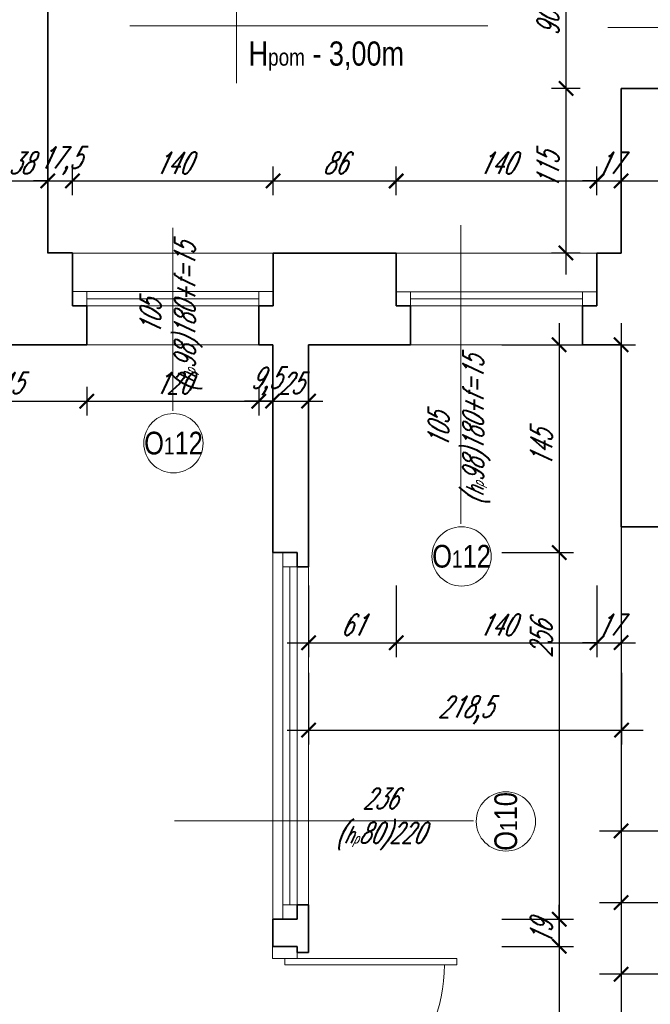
# Model space of a CAD drawing. Header units: millimetres. Extents: x 402 to 79005, y -7782 to 89952.
# Tile 209 of 256: x 23692 to 24132, y 38055 to 38742. Entities that reach past the tile are written whole.
import ezdxf

# ---------------------------------------------------------------- set-up
doc = ezdxf.new("R2010")
doc.units = ezdxf.units.MM
doc.header["$LTSCALE"] = 10
doc.layers.get('0').update_dxf_attribs({"lineweight": 0})
doc.layers.get('Defpoints').update_dxf_attribs({"color": 253})
for name, color, linetype, lineweight in [('01 parter - ściany', 253, 'Continuous', 35), ('03-01_okna', 253, 'Continuous', 15), ('03_drzwi', 253, 'Continuous', 15), ('04-1_widok', 253, 'Continuous', 5), ('05-01_wymiary', 253, 'Continuous', 5), ('05-03_opis', 253, 'Continuous', 5)]:
    doc.layers.add(name, color=color, linetype=linetype, lineweight=lineweight)
doc.styles.add('ariel', font='ARIAL.TTF', dxfattribs={"width": 0.8})
doc.styles.add('ariel_wym', font='simplex.shx', dxfattribs={"width": 0.65, "oblique": 25})
doc.dimstyles.new('ariel 50', dxfattribs={"dimtxt": 15, "dimasz": 10, "dimexe": 10, "dimexo": 0, "dimgap": 5, "dimtad": 1, "dimdec": 1, "dimrnd": 0.5, "dimtxsty": 'ariel_wym', "dimblk": 'ARCHTICK', "dimcen": 2.5, "dimdle": 15, "dimazin": 0, "dimtfac": 1, "dimtdec": 1, "dimtix": 1, "dimtmove": 0, "dimatfit": 3, "dimldrblk": 'DOT', "dimfxl": 0, "dimarcsym": 0})
doc.dimstyles.new('ariel 50 wnętrze', dxfattribs={"dimtxt": 15, "dimasz": 10, "dimexe": 10, "dimexo": 0, "dimgap": 5, "dimtad": 1, "dimdec": 1, "dimrnd": 0.5, "dimtxsty": 'ariel_wym', "dimblk": 'ARCHTICK', "dimcen": 2.5, "dimdle": 15, "dimazin": 0, "dimtfac": 1, "dimtdec": 1, "dimtix": 1, "dimtmove": 0, "dimatfit": 3, "dimldrblk": 'DOT', "dimfxl": 0, "dimarcsym": 0})

# ---------------------------------------------------------------- blocks, each defined once
blk = doc.blocks.new('*U5')
for p, q in [((0, -0.025), (0, 0.025)), ((0, -0.675), (0, -0.7))]:
    blk.add_line(p, q)
for points in [[(0, 0.7), (0, 0.675), (-0.7, 0.675), (-0.7, 0.7), (-0.05, 0.7), (0.05, 0.7), (0.05, 0.75), (-0.05, 0.75), (-0.05, 0.7)], [(0, -0.7), (0, -0.675), (-0.7, -0.675), (-0.7, -0.7), (-0.05, -0.7), (0.05, -0.7), (0.05, -0.75), (-0.05, -0.75), (-0.05, -0.7)]]:
    blk.add_lwpolyline(points)
for centre, start, end in [((0, 0.675), 180, 270), ((0, -0.675), 90, 180)]:
    blk.add_arc(centre, 0.65, start, end)
blk = doc.blocks.new('_ArchTick')
at = {"color": 0, "linetype": 'ByBlock', "const_width": 0.15}
blk.add_lwpolyline([(-0.5, -0.5), (0.5, 0.5)], dxfattribs=at)
blk = doc.blocks.new('*D191')
at = {"layer": '05-01_wymiary', "color": 0, "lineweight": -2}
for p, q in [((24068.53, 38530.05), (24068.53, 38355.01)), ((24028.53, 38515.05), (24078.53, 38515.05)), ((24028.53, 38370.01), (24078.53, 38370.01))]:
    blk.add_line(p, q, dxfattribs=at)
at = {"layer": 'Defpoints', "color": 0}
for p in [(23893.65, 38515.05), (23868.65, 38370.01), (24068.53, 38370.01)]:
    blk.add_point(p, dxfattribs=at)
at = {"layer": '05-01_wymiary', "color": 0, "lineweight": -2, "xscale": 10, "yscale": 10, "zscale": 10}
for p, rotation in [((24068.53, 38515.05), 90), ((24068.53, 38370.01), 270)]:
    blk.add_blockref('_ArchTick', p, dxfattribs=dict(at, rotation=rotation))
at = {"layer": '05-01_wymiary', "color": 0, "insert": (24056.03, 38442.53), "char_height": 15, "attachment_point": 5, "rotation": 90, "style": 'ariel_wym'}
blk.add_mtext('145', dxfattribs=at)
blk = doc.blocks.new('_Dot')
at = {"color": 0, "linetype": 'ByBlock', "lineweight": -2}
blk.add_line((-0.5, 0), (-1, 0), dxfattribs=at)
at = {"color": 0, "linetype": 'ByBlock', "const_width": 0.5}
blk.add_lwpolyline([(-0.25, 0, 1), (0.25, 0, 1)], format="xyb", close=True, dxfattribs=at)
blk = doc.blocks.new('*D192')
at = {"layer": '05-01_wymiary', "color": 0, "lineweight": -2}
for p, q in [((24068.53, 38385.01), (24068.53, 38099.11)), ((24028.53, 38370.01), (24078.53, 38370.01)), ((24028.53, 38114.11), (24078.53, 38114.11))]:
    blk.add_line(p, q, dxfattribs=at)
at = {"layer": 'Defpoints', "color": 0}
for p in [(23868.65, 38370.01), (23868.68, 38114.11), (24068.53, 38114.11)]:
    blk.add_point(p, dxfattribs=at)
at = {"layer": '05-01_wymiary', "color": 0, "lineweight": -2, "xscale": 10, "yscale": 10, "zscale": 10}
for p, rotation in [((24068.53, 38370.01), 90), ((24068.53, 38114.11), 270)]:
    blk.add_blockref('_ArchTick', p, dxfattribs=dict(at, rotation=rotation))
at = {"layer": '05-01_wymiary', "color": 0, "insert": (24056.03, 38309.23), "char_height": 15, "attachment_point": 5, "rotation": 90, "style": 'ariel_wym'}
blk.add_mtext('256', dxfattribs=at)
blk = doc.blocks.new('*D193')
at = {"layer": '05-01_wymiary', "color": 0, "lineweight": -2}
for p, q in [((24068.53, 38110.21), (24068.53, 37823.21)), ((24028.53, 38095.21), (24078.53, 38095.21)), ((24028.53, 37838.21), (24078.53, 37838.21))]:
    blk.add_line(p, q, dxfattribs=at)
at = {"layer": 'Defpoints', "color": 0}
for p in [(23868.51, 38095.21), (23868.65, 37838.21), (24068.53, 37838.21)]:
    blk.add_point(p, dxfattribs=at)
at = {"layer": '05-01_wymiary', "color": 0, "lineweight": -2, "xscale": 10, "yscale": 10, "zscale": 10}
for p, rotation in [((24068.53, 38095.21), 90), ((24068.53, 37838.21), 270)]:
    blk.add_blockref('_ArchTick', p, dxfattribs=dict(at, rotation=rotation))
at = {"layer": '05-01_wymiary', "color": 0, "insert": (24056.03, 37966.71), "char_height": 15, "attachment_point": 5, "rotation": 90, "style": 'ariel_wym'}
blk.add_mtext('257', dxfattribs=at)
blk = doc.blocks.new('*D198')
at = {"layer": '05-01_wymiary', "color": 0, "lineweight": -2}
for p, q in [((24068.53, 38114.11), (24068.53, 38124.11)), ((24028.53, 38114.11), (24078.53, 38114.11)), ((24068.53, 38095.21), (24068.53, 38114.11)), ((24028.53, 38095.21), (24078.53, 38095.21)), ((24068.53, 38095.21), (24068.53, 38085.21))]:
    blk.add_line(p, q, dxfattribs=at)
at = {"layer": 'Defpoints', "color": 0}
for p in [(23868.68, 38114.11), (24068.53, 38114.11), (23868.51, 38095.21)]:
    blk.add_point(p, dxfattribs=at)
at = {"layer": '05-01_wymiary', "color": 0, "lineweight": -2, "xscale": 10, "yscale": 10, "zscale": 10}
for p, rotation in [((24068.53, 38114.11), 270), ((24068.53, 38095.21), 90)]:
    blk.add_blockref('_ArchTick', p, dxfattribs=dict(at, rotation=rotation))
at = {"layer": '05-01_wymiary', "color": 0, "insert": (24056.03, 38104.66), "char_height": 15, "attachment_point": 5, "rotation": 90, "style": 'ariel_wym'}
blk.add_mtext('19', dxfattribs=at)
blk = doc.blocks.new('*D199')
at = {"layer": '05-01_wymiary', "color": 0, "lineweight": -2}
for p, q in [((24111.69, 38530.05), (24111.69, 37731.34)), ((24071.69, 38515.05), (24121.69, 38515.05)), ((24071.69, 37746.34), (24121.69, 37746.34))]:
    blk.add_line(p, q, dxfattribs=at)
at = {"layer": 'Defpoints', "color": 0}
for p in [(23873.33, 38515.05), (23873.33, 37746.34), (24111.69, 37746.34)]:
    blk.add_point(p, dxfattribs=at)
at = {"layer": '05-01_wymiary', "color": 0, "lineweight": -2, "xscale": 10, "yscale": 10, "zscale": 10}
for p, rotation in [((24111.69, 38515.05), 90), ((24111.69, 37746.34), 270)]:
    blk.add_blockref('_ArchTick', p, dxfattribs=dict(at, rotation=rotation))
at = {"layer": '05-01_wymiary', "color": 0, "insert": (24097.76, 37969.82), "char_height": 15, "attachment_point": 5, "rotation": 90, "style": 'ariel_wym'}
blk.add_mtext('768,5', dxfattribs=at)
blk = doc.blocks.new('*D202')
at = {"layer": '05-01_wymiary', "color": 0, "lineweight": -2}
for p, q in [((24111.69, 38215.76), (24111.69, 38165.76)), ((24237.83, 38215.76), (24237.83, 38165.76)), ((24096.69, 38175.76), (24252.83, 38175.76))]:
    blk.add_line(p, q, dxfattribs=at)
at = {"layer": 'Defpoints', "color": 0}
for p in [(24237.83, 38438.91), (24111.69, 38387.89), (24237.83, 38175.76)]:
    blk.add_point(p, dxfattribs=at)
at = {"layer": '05-01_wymiary', "color": 0, "lineweight": -2, "xscale": 10, "yscale": 10, "zscale": 10, "rotation": 180}
blk.add_blockref('_ArchTick', (24111.69, 38175.76), dxfattribs=at)
at = {"layer": '05-01_wymiary', "color": 0, "lineweight": -2, "xscale": 10, "yscale": 10, "zscale": 10}
blk.add_blockref('_ArchTick', (24237.83, 38175.76), dxfattribs=at)
at = {"layer": '05-01_wymiary', "color": 0, "insert": (24174.76, 38188.26), "char_height": 15, "attachment_point": 5, "style": 'ariel_wym'}
blk.add_mtext('126', dxfattribs=at)
blk = doc.blocks.new('*D661')
at = {"layer": '05-01_wymiary', "color": 0, "lineweight": -2}
for p, q in [((24111.69, 38165.76), (24111.69, 38115.76)), ((24175.83, 38165.76), (24175.83, 38115.76)), ((24096.69, 38125.76), (24190.83, 38125.76))]:
    blk.add_line(p, q, dxfattribs=at)
at = {"layer": 'Defpoints', "color": 0}
for p in [(24175.83, 38438.91), (24111.69, 38387.89), (24175.83, 38125.76)]:
    blk.add_point(p, dxfattribs=at)
at = {"layer": '05-01_wymiary', "color": 0, "lineweight": -2, "xscale": 10, "yscale": 10, "zscale": 10, "rotation": 180}
blk.add_blockref('_ArchTick', (24111.69, 38125.76), dxfattribs=at)
at = {"layer": '05-01_wymiary', "color": 0, "lineweight": -2, "xscale": 10, "yscale": 10, "zscale": 10}
blk.add_blockref('_ArchTick', (24175.83, 38125.76), dxfattribs=at)
at = {"layer": '05-01_wymiary', "color": 0, "insert": (24143.76, 38138.26), "char_height": 15, "attachment_point": 5, "style": 'ariel_wym'}
blk.add_mtext('64', dxfattribs=at)
blk = doc.blocks.new('*D667')
at = {"layer": '05-01_wymiary', "color": 0, "lineweight": -2}
for p, q in [((24111.69, 38115.76), (24111.69, 38065.76)), ((25741.83, 38115.76), (25741.83, 38065.76)), ((25756.83, 38075.76), (24096.69, 38075.76))]:
    blk.add_line(p, q, dxfattribs=at)
at = {"layer": 'Defpoints', "color": 0}
for p in [(24111.69, 38388.04), (25741.83, 38388.04), (24111.69, 38075.76)]:
    blk.add_point(p, dxfattribs=at)
at = {"layer": '05-01_wymiary', "color": 0, "lineweight": -2, "xscale": 10, "yscale": 10, "zscale": 10, "rotation": 180}
blk.add_blockref('_ArchTick', (24111.69, 38075.76), dxfattribs=at)
at = {"layer": '05-01_wymiary', "color": 0, "lineweight": -2, "xscale": 10, "yscale": 10, "zscale": 10}
blk.add_blockref('_ArchTick', (25741.83, 38075.76), dxfattribs=at)
at = {"layer": '05-01_wymiary', "color": 0, "insert": (24926.76, 38088.26), "char_height": 15, "attachment_point": 5, "style": 'ariel_wym'}
blk.add_mtext('1630', dxfattribs=at)
blk = doc.blocks.new('*D682')
at = {"layer": '05-01_wymiary', "color": 0, "lineweight": -2}
for p, q in [((23893.65, 38347.12), (23893.65, 38297.12)), ((23954.83, 38347.12), (23954.83, 38297.12)), ((23878.65, 38307.12), (23969.83, 38307.12))]:
    blk.add_line(p, q, dxfattribs=at)
at = {"layer": 'Defpoints', "color": 0}
for p in [(23954.83, 38579.06), (23893.65, 38515.05), (23954.83, 38307.12)]:
    blk.add_point(p, dxfattribs=at)
at = {"layer": '05-01_wymiary', "color": 0, "lineweight": -2, "xscale": 10, "yscale": 10, "zscale": 10, "rotation": 180}
blk.add_blockref('_ArchTick', (23893.65, 38307.12), dxfattribs=at)
at = {"layer": '05-01_wymiary', "color": 0, "lineweight": -2, "xscale": 10, "yscale": 10, "zscale": 10}
blk.add_blockref('_ArchTick', (23954.83, 38307.12), dxfattribs=at)
at = {"layer": '05-01_wymiary', "color": 0, "insert": (23924.24, 38319.62), "char_height": 15, "attachment_point": 5, "style": 'ariel_wym'}
blk.add_mtext('61', dxfattribs=at)
blk = doc.blocks.new('*D683')
at = {"layer": '05-01_wymiary', "color": 0, "lineweight": -2}
for p, q in [((23954.83, 38347.12), (23954.83, 38297.12)), ((24094.83, 38347.12), (24094.83, 38297.12)), ((23939.83, 38307.12), (24109.83, 38307.12))]:
    blk.add_line(p, q, dxfattribs=at)
at = {"layer": 'Defpoints', "color": 0}
for p in [(23954.83, 38579.06), (24094.83, 38579.05), (24094.83, 38307.12)]:
    blk.add_point(p, dxfattribs=at)
at = {"layer": '05-01_wymiary', "color": 0, "lineweight": -2, "xscale": 10, "yscale": 10, "zscale": 10, "rotation": 180}
blk.add_blockref('_ArchTick', (23954.83, 38307.12), dxfattribs=at)
at = {"layer": '05-01_wymiary', "color": 0, "lineweight": -2, "xscale": 10, "yscale": 10, "zscale": 10}
blk.add_blockref('_ArchTick', (24094.83, 38307.12), dxfattribs=at)
at = {"layer": '05-01_wymiary', "color": 0, "insert": (24024.83, 38319.62), "char_height": 15, "attachment_point": 5, "style": 'ariel_wym'}
blk.add_mtext('140', dxfattribs=at)
blk = doc.blocks.new('*D684')
at = {"layer": '05-01_wymiary', "color": 0, "lineweight": -2}
for p, q in [((24094.83, 38347.12), (24094.83, 38297.12)), ((24111.69, 38347.12), (24111.69, 38297.12)), ((24094.83, 38307.12), (24084.83, 38307.12)), ((24094.83, 38307.12), (24111.69, 38307.12)), ((24111.69, 38307.12), (24121.69, 38307.12))]:
    blk.add_line(p, q, dxfattribs=at)
at = {"layer": 'Defpoints', "color": 0}
for p in [(24094.83, 38579.05), (24111.69, 38388.04), (24111.69, 38307.12)]:
    blk.add_point(p, dxfattribs=at)
at = {"layer": '05-01_wymiary', "color": 0, "lineweight": -2, "xscale": 10, "yscale": 10, "zscale": 10}
blk.add_blockref('_ArchTick', (24094.83, 38307.12), dxfattribs=at)
at = {"layer": '05-01_wymiary', "color": 0, "lineweight": -2, "xscale": 10, "yscale": 10, "zscale": 10, "rotation": 180}
blk.add_blockref('_ArchTick', (24111.69, 38307.12), dxfattribs=at)
at = {"layer": '05-01_wymiary', "color": 0, "insert": (24103.26, 38319.62), "char_height": 15, "attachment_point": 5, "style": 'ariel_wym'}
blk.add_mtext('17', dxfattribs=at)
blk = doc.blocks.new('*D685')
at = {"layer": '05-01_wymiary', "color": 0, "lineweight": -2}
for p, q in [((23893.65, 38286.15), (23893.65, 38236.15)), ((24112.01, 38286.15), (24112.01, 38236.15)), ((23878.65, 38246.15), (24127.01, 38246.15))]:
    blk.add_line(p, q, dxfattribs=at)
at = {"layer": 'Defpoints', "color": 0}
for p in [(23893.65, 38515.05), (24112.01, 38510.05), (24112.01, 38246.15)]:
    blk.add_point(p, dxfattribs=at)
at = {"layer": '05-01_wymiary', "color": 0, "lineweight": -2, "xscale": 10, "yscale": 10, "zscale": 10, "rotation": 180}
blk.add_blockref('_ArchTick', (23893.65, 38246.15), dxfattribs=at)
at = {"layer": '05-01_wymiary', "color": 0, "lineweight": -2, "xscale": 10, "yscale": 10, "zscale": 10}
blk.add_blockref('_ArchTick', (24112.01, 38246.15), dxfattribs=at)
at = {"layer": '05-01_wymiary', "color": 0, "insert": (24002.83, 38260.08), "char_height": 15, "attachment_point": 5, "style": 'ariel_wym'}
blk.add_mtext('218,5', dxfattribs=at)
blk = doc.blocks.new('*D724')
at = {"layer": '05-01_wymiary', "color": 0, "lineweight": -2}
for p, q in [((24073.24, 38798.91), (24073.24, 38678.91)), ((24083.24, 38783.91), (24063.24, 38783.91)), ((24083.24, 38693.91), (24063.24, 38693.91))]:
    blk.add_line(p, q, dxfattribs=at)
at = {"layer": 'Defpoints', "color": 0}
for p in [(24111.69, 38783.91), (24073.24, 38693.91), (24111.69, 38693.91)]:
    blk.add_point(p, dxfattribs=at)
at = {"layer": '05-01_wymiary', "color": 0, "lineweight": -2, "xscale": 10, "yscale": 10, "zscale": 10}
for p, rotation in [((24073.24, 38783.91), 90), ((24073.24, 38693.91), 270)]:
    blk.add_blockref('_ArchTick', p, dxfattribs=dict(at, rotation=rotation))
at = {"layer": '05-01_wymiary', "color": 0, "insert": (24060.74, 38738.91), "char_height": 15, "attachment_point": 5, "rotation": 90, "style": 'ariel_wym'}
blk.add_mtext('90', dxfattribs=at)
blk = doc.blocks.new('*D725')
at = {"layer": '05-01_wymiary', "color": 0, "lineweight": -2}
for p, q in [((24073.24, 38708.91), (24073.24, 38564.05)), ((24083.24, 38693.91), (24063.24, 38693.91)), ((24083.24, 38579.05), (24063.24, 38579.05))]:
    blk.add_line(p, q, dxfattribs=at)
at = {"layer": 'Defpoints', "color": 0}
for p in [(24111.69, 38693.91), (24073.24, 38579.05), (24111.69, 38579.05)]:
    blk.add_point(p, dxfattribs=at)
at = {"layer": '05-01_wymiary', "color": 0, "lineweight": -2, "xscale": 10, "yscale": 10, "zscale": 10}
for p, rotation in [((24073.24, 38693.91), 90), ((24073.24, 38579.05), 270)]:
    blk.add_blockref('_ArchTick', p, dxfattribs=dict(at, rotation=rotation))
at = {"layer": '05-01_wymiary', "color": 0, "insert": (24060.74, 38636.48), "char_height": 15, "attachment_point": 5, "rotation": 90, "style": 'ariel_wym'}
blk.add_mtext('115', dxfattribs=at)
blk = doc.blocks.new('*D787')
at = {"layer": '05-01_wymiary', "color": 0, "lineweight": -2}
for p, q in [((23673.69, 38619.36), (23673.69, 38639.36)), ((23711.69, 38619.36), (23711.69, 38639.36)), ((23658.69, 38629.36), (23726.69, 38629.36))]:
    blk.add_line(p, q, dxfattribs=at)
at = {"layer": 'Defpoints', "color": 0}
for p in [(23711.69, 38629.36), (23673.69, 38579.05), (23711.69, 38579.05)]:
    blk.add_point(p, dxfattribs=at)
at = {"layer": '05-01_wymiary', "color": 0, "lineweight": -2, "xscale": 10, "yscale": 10, "zscale": 10, "rotation": 180}
blk.add_blockref('_ArchTick', (23673.69, 38629.36), dxfattribs=at)
at = {"layer": '05-01_wymiary', "color": 0, "lineweight": -2, "xscale": 10, "yscale": 10, "zscale": 10}
blk.add_blockref('_ArchTick', (23711.69, 38629.36), dxfattribs=at)
at = {"layer": '05-01_wymiary', "color": 0, "insert": (23692.69, 38641.86), "char_height": 15, "attachment_point": 5, "style": 'ariel_wym'}
blk.add_mtext('38', dxfattribs=at)
blk = doc.blocks.new('*D788')
at = {"layer": '05-01_wymiary', "color": 0, "lineweight": -2}
for p, q in [((23711.69, 38619.36), (23711.69, 38639.36)), ((23728.94, 38619.36), (23728.94, 38639.36)), ((23711.69, 38629.36), (23701.69, 38629.36)), ((23711.69, 38629.36), (23728.94, 38629.36)), ((23728.94, 38629.36), (23738.94, 38629.36))]:
    blk.add_line(p, q, dxfattribs=at)
at = {"layer": 'Defpoints', "color": 0}
for p in [(23728.94, 38629.36), (23711.69, 38579.05), (23728.94, 38579.05)]:
    blk.add_point(p, dxfattribs=at)
at = {"layer": '05-01_wymiary', "color": 0, "lineweight": -2, "xscale": 10, "yscale": 10, "zscale": 10}
blk.add_blockref('_ArchTick', (23711.69, 38629.36), dxfattribs=at)
at = {"layer": '05-01_wymiary', "color": 0, "lineweight": -2, "xscale": 10, "yscale": 10, "zscale": 10, "rotation": 180}
blk.add_blockref('_ArchTick', (23728.94, 38629.36), dxfattribs=at)
at = {"layer": '05-01_wymiary', "color": 0, "insert": (23720.31, 38643.29), "char_height": 15, "attachment_point": 5, "style": 'ariel_wym'}
blk.add_mtext('17,5', dxfattribs=at)
blk = doc.blocks.new('*D789')
at = {"layer": '05-01_wymiary', "color": 0, "lineweight": -2}
for p, q in [((23728.94, 38619.36), (23728.94, 38639.36)), ((23868.94, 38619.36), (23868.94, 38639.36)), ((23713.94, 38629.36), (23883.94, 38629.36))]:
    blk.add_line(p, q, dxfattribs=at)
at = {"layer": 'Defpoints', "color": 0}
for p in [(23868.94, 38629.36), (23728.94, 38579.05), (23868.94, 38579.05)]:
    blk.add_point(p, dxfattribs=at)
at = {"layer": '05-01_wymiary', "color": 0, "lineweight": -2, "xscale": 10, "yscale": 10, "zscale": 10, "rotation": 180}
blk.add_blockref('_ArchTick', (23728.94, 38629.36), dxfattribs=at)
at = {"layer": '05-01_wymiary', "color": 0, "lineweight": -2, "xscale": 10, "yscale": 10, "zscale": 10}
blk.add_blockref('_ArchTick', (23868.94, 38629.36), dxfattribs=at)
at = {"layer": '05-01_wymiary', "color": 0, "insert": (23798.94, 38641.86), "char_height": 15, "attachment_point": 5, "style": 'ariel_wym'}
blk.add_mtext('140', dxfattribs=at)
blk = doc.blocks.new('*D790')
at = {"layer": '05-01_wymiary', "color": 0, "lineweight": -2}
for p, q in [((23868.94, 38619.36), (23868.94, 38639.36)), ((23954.83, 38619.36), (23954.83, 38639.36)), ((23853.94, 38629.36), (23969.83, 38629.36))]:
    blk.add_line(p, q, dxfattribs=at)
at = {"layer": 'Defpoints', "color": 0}
for p in [(23954.83, 38629.36), (23868.94, 38579.05), (23954.83, 38579.05)]:
    blk.add_point(p, dxfattribs=at)
at = {"layer": '05-01_wymiary', "color": 0, "lineweight": -2, "xscale": 10, "yscale": 10, "zscale": 10, "rotation": 180}
blk.add_blockref('_ArchTick', (23868.94, 38629.36), dxfattribs=at)
at = {"layer": '05-01_wymiary', "color": 0, "lineweight": -2, "xscale": 10, "yscale": 10, "zscale": 10}
blk.add_blockref('_ArchTick', (23954.83, 38629.36), dxfattribs=at)
at = {"layer": '05-01_wymiary', "color": 0, "insert": (23911.89, 38641.86), "char_height": 15, "attachment_point": 5, "style": 'ariel_wym'}
blk.add_mtext('86', dxfattribs=at)
blk = doc.blocks.new('*D791')
at = {"layer": '05-01_wymiary', "color": 0, "lineweight": -2}
for p, q in [((23954.83, 38619.36), (23954.83, 38639.36)), ((24094.83, 38619.36), (24094.83, 38639.36)), ((23939.83, 38629.36), (24109.83, 38629.36))]:
    blk.add_line(p, q, dxfattribs=at)
at = {"layer": 'Defpoints', "color": 0}
for p in [(24094.83, 38629.36), (23954.83, 38579.05), (24094.83, 38579.05)]:
    blk.add_point(p, dxfattribs=at)
at = {"layer": '05-01_wymiary', "color": 0, "lineweight": -2, "xscale": 10, "yscale": 10, "zscale": 10, "rotation": 180}
blk.add_blockref('_ArchTick', (23954.83, 38629.36), dxfattribs=at)
at = {"layer": '05-01_wymiary', "color": 0, "lineweight": -2, "xscale": 10, "yscale": 10, "zscale": 10}
blk.add_blockref('_ArchTick', (24094.83, 38629.36), dxfattribs=at)
at = {"layer": '05-01_wymiary', "color": 0, "insert": (24024.83, 38641.86), "char_height": 15, "attachment_point": 5, "style": 'ariel_wym'}
blk.add_mtext('140', dxfattribs=at)
blk = doc.blocks.new('*D792')
at = {"layer": '05-01_wymiary', "color": 0, "lineweight": -2}
for p, q in [((24094.83, 38619.36), (24094.83, 38639.36)), ((24111.69, 38619.36), (24111.69, 38639.36)), ((24094.83, 38629.36), (24084.83, 38629.36)), ((24094.83, 38629.36), (24111.69, 38629.36)), ((24111.69, 38629.36), (24121.69, 38629.36))]:
    blk.add_line(p, q, dxfattribs=at)
at = {"layer": 'Defpoints', "color": 0}
for p in [(24111.69, 38629.36), (24094.83, 38579.05), (24111.69, 38579.05)]:
    blk.add_point(p, dxfattribs=at)
at = {"layer": '05-01_wymiary', "color": 0, "lineweight": -2, "xscale": 10, "yscale": 10, "zscale": 10}
blk.add_blockref('_ArchTick', (24094.83, 38629.36), dxfattribs=at)
at = {"layer": '05-01_wymiary', "color": 0, "lineweight": -2, "xscale": 10, "yscale": 10, "zscale": 10, "rotation": 180}
blk.add_blockref('_ArchTick', (24111.69, 38629.36), dxfattribs=at)
at = {"layer": '05-01_wymiary', "color": 0, "insert": (24103.26, 38641.86), "char_height": 15, "attachment_point": 5, "style": 'ariel_wym'}
blk.add_mtext('17', dxfattribs=at)
blk = doc.blocks.new('*D793')
at = {"layer": '05-01_wymiary', "color": 0, "lineweight": -2}
for p, q in [((24111.69, 38619.36), (24111.69, 38639.36)), ((24175.83, 38619.36), (24175.83, 38639.36)), ((24096.69, 38629.36), (24190.83, 38629.36))]:
    blk.add_line(p, q, dxfattribs=at)
at = {"layer": 'Defpoints', "color": 0}
for p in [(24175.83, 38629.36), (24111.69, 38579.05), (24175.83, 38438.91)]:
    blk.add_point(p, dxfattribs=at)
at = {"layer": '05-01_wymiary', "color": 0, "lineweight": -2, "xscale": 10, "yscale": 10, "zscale": 10, "rotation": 180}
blk.add_blockref('_ArchTick', (24111.69, 38629.36), dxfattribs=at)
at = {"layer": '05-01_wymiary', "color": 0, "lineweight": -2, "xscale": 10, "yscale": 10, "zscale": 10}
blk.add_blockref('_ArchTick', (24175.83, 38629.36), dxfattribs=at)
at = {"layer": '05-01_wymiary', "color": 0, "insert": (24143.76, 38641.86), "char_height": 15, "attachment_point": 5, "style": 'ariel_wym'}
blk.add_mtext('64', dxfattribs=at)
blk = doc.blocks.new('*D798')
at = {"layer": '05-01_wymiary', "color": 0, "lineweight": -2}
for p, q in [((23623.87, 38485.71), (23623.87, 38465.71)), ((23738.94, 38485.71), (23738.94, 38465.71)), ((23608.87, 38475.71), (23753.94, 38475.71))]:
    blk.add_line(p, q, dxfattribs=at)
at = {"layer": 'Defpoints', "color": 0}
for p in [(23623.87, 38515.05), (23738.94, 38515.05), (23738.94, 38475.71)]:
    blk.add_point(p, dxfattribs=at)
at = {"layer": '05-01_wymiary', "color": 0, "lineweight": -2, "xscale": 10, "yscale": 10, "zscale": 10, "rotation": 180}
blk.add_blockref('_ArchTick', (23623.87, 38475.71), dxfattribs=at)
at = {"layer": '05-01_wymiary', "color": 0, "lineweight": -2, "xscale": 10, "yscale": 10, "zscale": 10}
blk.add_blockref('_ArchTick', (23738.94, 38475.71), dxfattribs=at)
at = {"layer": '05-01_wymiary', "color": 0, "insert": (23681.41, 38488.21), "char_height": 15, "attachment_point": 5, "style": 'ariel_wym'}
blk.add_mtext('115', dxfattribs=at)
blk = doc.blocks.new('*D799')
at = {"layer": '05-01_wymiary', "color": 0, "lineweight": -2}
for p, q in [((23738.94, 38485.71), (23738.94, 38465.71)), ((23858.94, 38485.71), (23858.94, 38465.71)), ((23723.94, 38475.71), (23873.94, 38475.71))]:
    blk.add_line(p, q, dxfattribs=at)
at = {"layer": 'Defpoints', "color": 0}
for p in [(23738.94, 38515.05), (23858.94, 38515.05), (23858.94, 38475.71)]:
    blk.add_point(p, dxfattribs=at)
at = {"layer": '05-01_wymiary', "color": 0, "lineweight": -2, "xscale": 10, "yscale": 10, "zscale": 10, "rotation": 180}
blk.add_blockref('_ArchTick', (23738.94, 38475.71), dxfattribs=at)
at = {"layer": '05-01_wymiary', "color": 0, "lineweight": -2, "xscale": 10, "yscale": 10, "zscale": 10}
blk.add_blockref('_ArchTick', (23858.94, 38475.71), dxfattribs=at)
at = {"layer": '05-01_wymiary', "color": 0, "insert": (23798.94, 38488.21), "char_height": 15, "attachment_point": 5, "style": 'ariel_wym'}
blk.add_mtext('120', dxfattribs=at)
blk = doc.blocks.new('*D800')
at = {"layer": '05-01_wymiary', "color": 0, "lineweight": -2}
for p, q in [((23858.94, 38485.71), (23858.94, 38465.71)), ((23868.65, 38485.71), (23868.65, 38465.71)), ((23858.94, 38475.71), (23848.94, 38475.71)), ((23858.94, 38475.71), (23868.65, 38475.71)), ((23868.65, 38475.71), (23878.65, 38475.71))]:
    blk.add_line(p, q, dxfattribs=at)
at = {"layer": 'Defpoints', "color": 0}
for p in [(23858.94, 38515.05), (23868.65, 38515.05), (23868.65, 38475.71)]:
    blk.add_point(p, dxfattribs=at)
at = {"layer": '05-01_wymiary', "color": 0, "lineweight": -2, "xscale": 10, "yscale": 10, "zscale": 10}
blk.add_blockref('_ArchTick', (23858.94, 38475.71), dxfattribs=at)
at = {"layer": '05-01_wymiary', "color": 0, "lineweight": -2, "xscale": 10, "yscale": 10, "zscale": 10, "rotation": 180}
blk.add_blockref('_ArchTick', (23868.65, 38475.71), dxfattribs=at)
at = {"layer": '05-01_wymiary', "color": 0, "insert": (23863.8, 38489.64), "char_height": 15, "attachment_point": 5, "style": 'ariel_wym'}
blk.add_mtext('9,5', dxfattribs=at)
blk = doc.blocks.new('*D801')
at = {"layer": '05-01_wymiary', "color": 0, "lineweight": -2}
for p, q in [((23868.65, 38485.71), (23868.65, 38465.71)), ((23893.65, 38485.71), (23893.65, 38465.71)), ((23868.65, 38475.71), (23858.65, 38475.71)), ((23868.65, 38475.71), (23893.65, 38475.71)), ((23893.65, 38475.71), (23903.65, 38475.71))]:
    blk.add_line(p, q, dxfattribs=at)
at = {"layer": 'Defpoints', "color": 0}
for p in [(23868.65, 38515.05), (23893.65, 38515.05), (23893.65, 38475.71)]:
    blk.add_point(p, dxfattribs=at)
at = {"layer": '05-01_wymiary', "color": 0, "lineweight": -2, "xscale": 10, "yscale": 10, "zscale": 10}
blk.add_blockref('_ArchTick', (23868.65, 38475.71), dxfattribs=at)
at = {"layer": '05-01_wymiary', "color": 0, "lineweight": -2, "xscale": 10, "yscale": 10, "zscale": 10, "rotation": 180}
blk.add_blockref('_ArchTick', (23893.65, 38475.71), dxfattribs=at)
at = {"layer": '05-01_wymiary', "color": 0, "insert": (23881.15, 38488.21), "char_height": 15, "attachment_point": 5, "style": 'ariel_wym'}
blk.add_mtext('25', dxfattribs=at)

msp = doc.modelspace()

# ---------------------------------------------------------------- linework, layer by layer
at = {"layer": '01 parter - ściany'}
for p, q in [((23711.687, 38939.047), (23711.687, 38579.047)), ((24111.687, 38693.907), (24111.687, 38579.047)), ((24175.835, 38693.907), (24111.687, 38693.907)), ((23728.942, 38579.068), (23711.687, 38579.068)), ((23728.942, 38542.121), (23728.942, 38579.088)), ((23954.83, 38579.056), (23868.942, 38579.06)), ((23868.942, 38542.121), (23868.942, 38579.06)), ((23954.83, 38542.08), (23954.83, 38579.056)), ((24111.687, 38579.047), (24094.83, 38579.048)), ((24094.83, 38542.08), (24094.83, 38579.048)), ((23728.942, 38542.121), (23738.942, 38542.121)), ((23738.942, 38542.121), (23738.942, 38515.047)), ((23858.942, 38542.121), (23858.942, 38515.047)), ((23858.942, 38542.121), (23868.942, 38542.121)), ((23954.83, 38542.08), (23964.83, 38542.08)), ((23964.83, 38542.08), (23964.83, 38515.047)), ((24084.83, 38542.08), (24084.83, 38515.047)), ((24084.83, 38542.08), (24094.83, 38542.08)), ((23623.874, 38515.047), (23738.942, 38515.047)), ((23868.652, 38515.047), (23858.942, 38515.047)), ((23868.652, 38515.047), (23868.652, 38370.011)), ((23964.83, 38515.047), (23893.65, 38515.047)), ((23893.652, 38515.047), (23893.65, 38515.047)), ((23893.65, 38515.047), (23893.652, 38360.011)), ((24111.687, 38515.047), (24084.83, 38515.047)), ((24111.687, 38515.047), (24111.687, 38387.885)), ((24247.806, 38387.885), (24111.687, 38387.885)), ((23885.636, 38370.011), (23868.652, 38370.011)), ((23885.636, 38360.011), (23885.636, 38370.011)), ((23893.667, 38360.011), (23885.636, 38360.011)), ((23893.667, 38124.111), (23885.672, 38124.111)), ((23885.672, 38114.111), (23885.672, 38124.111)), ((23893.64, 38124.111), (23893.647, 38090.927)), ((23868.683, 38114.111), (23868.652, 38095.211)), ((23885.672, 38114.111), (23868.683, 38114.111)), ((23885.667, 38095.211), (23868.652, 38095.211)), ((23885.667, 38090.927), (23885.667, 38095.211)), ((23893.667, 38090.927), (23885.641, 38090.927))]:
    msp.add_line(p, q, dxfattribs=at)
at = {"layer": '03-01_okna', "linetype": 'Continuous', "lineweight": 0}
for p, q in [((23728.942, 38552.121), (23868.942, 38552.121)), ((23728.942, 38552.121), (23738.942, 38552.121)), ((23738.942, 38552.121), (23738.942, 38542.121)), ((23738.942, 38547.121), (23858.942, 38547.121)), ((23868.942, 38552.121), (23858.942, 38552.121)), ((23858.942, 38552.121), (23858.942, 38542.121)), ((23954.83, 38552.08), (24094.83, 38552.08)), ((23954.83, 38552.08), (23964.83, 38552.08)), ((23964.83, 38552.08), (23964.83, 38542.08)), ((23964.83, 38547.08), (24084.83, 38547.08)), ((24094.83, 38552.08), (24084.83, 38552.08)), ((24084.83, 38552.08), (24084.83, 38542.08)), ((23738.942, 38542.121), (23858.942, 38542.121)), ((23964.83, 38542.08), (24084.83, 38542.08)), ((23738.942, 38515.047), (23858.942, 38515.047)), ((23964.83, 38515.047), (24084.83, 38515.047)), ((23875.641, 38114.111), (23875.641, 38370.011)), ((23875.636, 38360.011), (23885.636, 38360.011)), ((23880.641, 38124.111), (23880.641, 38360.011)), ((23885.641, 38124.111), (23885.641, 38360.011)), ((23893.631, 38124.111), (23893.667, 38360.011)), ((23875.672, 38124.111), (23885.672, 38124.111))]:
    msp.add_line(p, q, dxfattribs=at)
at = {"layer": '03_drzwi'}
msp.add_line((24102.341, 38736.515), (24188.193, 38736.515), dxfattribs=at)
at = {"layer": '04-1_widok'}
for p, q in [((23868.942, 38579.047), (23728.942, 38579.047)), ((24094.83, 38579.047), (23954.83, 38579.047)), ((23868.683, 38114.111), (23868.652, 38370.011))]:
    msp.add_line(p, q, dxfattribs=at)
at = {"layer": '05-01_wymiary'}
msp.add_line((24111.687, 38065.757), (24111.687, 38347.123), dxfattribs=at)
at = {"layer": '05-03_opis'}
for p, q in [((23843.395, 38849.353), (23843.395, 38697.545)), ((23769.007, 38737.677), (24018.645, 38737.677))]:
    msp.add_line(p, q, dxfattribs=at)
at = {"layer": '05-03_opis', "lineweight": 0}
for p, q in [((23798.942, 38596.66), (23798.942, 38469.005)), ((23999.892, 38598.439), (23999.892, 38390.039)), ((23800.256, 38182.881), (24008.657, 38182.881))]:
    msp.add_line(p, q, dxfattribs=at)
for centre in [(23799.442, 38446.316), (24000.392, 38367.35), (24031.346, 38182.381)]:
    msp.add_circle(centre, 20.689, dxfattribs=at)

# ---------------------------------------------------------------- block references
at = {"layer": '03-01_okna', "linetype": 'Continuous', "lineweight": 0, "xscale": 171.3333333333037, "yscale": 171.3333333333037, "zscale": 171.3333333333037, "rotation": 180}
msp.add_blockref('*U5', (23877.074, 37966.711), dxfattribs=at)

# ---------------------------------------------------------------- texts
at = {"layer": '05-03_opis', "insert": (23846.61, 38716.47), "char_height": 16.86485, "width": 232.4081, "attachment_point": 4, "style": 'ariel'}
msp.add_mtext('{\\fArial|b0|i0|c238|p34; H\\H0.7x;pom\\H1.429x; - 3,00m}', dxfattribs=at)
at = {"layer": '05-03_opis', "lineweight": 0, "attachment_point": 5, "rotation": 90}
for s, insert, char_height, width, style in [('105\\P({\\H0.8333x;h\\H0.6x;p}98)180+f=15', (23797.863, 38534.158), 14.4, 62.66128, 'ariel_wym'), ('105\\P({\\H0.8333x;h\\H0.6x;p}98)180+f=15', (23998.812, 38455.191), 14.4, 62.66128, 'ariel_wym'), ('O{\\H0.7576x;1}10', (24031.346, 38182.381), 15.84, 75.19353, 'ariel')]:
    msp.add_mtext(s, dxfattribs=dict(at, insert=insert, char_height=char_height, width=width, style=style))
at = {"layer": '05-03_opis', "lineweight": 0, "attachment_point": 5}
for s, insert, char_height, width, style in [('O{\\H0.7576x;1}12', (23799.442, 38446.316), 15.84, 75.19353, 'ariel'), ('O{\\H0.7576x;1}12', (24000.392, 38367.35), 15.84, 75.19353, 'ariel'), ('236\\P({\\H0.8333x;h\\H0.6x;p}80)220', (23943.504, 38183.961), 14.4, 62.66128, 'ariel_wym')]:
    msp.add_mtext(s, dxfattribs=dict(at, insert=insert, char_height=char_height, width=width, style=style))

# ---------------------------------------------------------------- dimensions: what is measured, and where the dimension line sits
at = {"layer": '05-01_wymiary'}
for base, p1, p2, dimstyle, picture, middle in [((24073.24, 38693.907), (24111.687, 38783.907), (24111.687, 38693.907), 'ariel 50 wnętrze', '*D724', (24060.74, 38738.907)), ((24073.24, 38579.047), (24111.687, 38693.907), (24111.687, 38579.047), 'ariel 50 wnętrze', '*D725', (24060.74, 38636.477)), ((24068.532, 38114.111), (23868.507, 38095.211), (23868.683, 38114.111), 'ariel 50', '*D198', (24056.032, 38104.661)), ((24068.532, 37838.211), (23868.507, 38095.211), (23868.652, 37838.211), 'ariel 50', '*D193', (24056.032, 37966.711))]:
    dim = msp.add_linear_dim(base=base, p1=p1, p2=p2, angle=90, dimstyle=dimstyle, override={"dimtmove": 1}, dxfattribs=at)
    dim.commit()
    dim.dimension.update_dxf_attribs({"geometry": picture, "text_midpoint": middle})
for base, p1, p2, dimstyle, picture, middle in [((23711.687, 38629.357), (23673.687, 38579.047), (23711.687, 38579.047), 'ariel 50 wnętrze', '*D787', (23692.687, 38641.857)), ((23728.942, 38629.357), (23711.687, 38579.047), (23728.942, 38579.047), 'ariel 50 wnętrze', '*D788', (23720.315, 38643.286)), ((23868.942, 38629.357), (23728.942, 38579.047), (23868.942, 38579.047), 'ariel 50 wnętrze', '*D789', (23798.942, 38641.857)), ((23954.83, 38629.357), (23868.942, 38579.047), (23954.83, 38579.047), 'ariel 50 wnętrze', '*D790', (23911.886, 38641.857)), ((24094.83, 38629.357), (23954.83, 38579.047), (24094.83, 38579.048), 'ariel 50 wnętrze', '*D791', (24024.83, 38641.857)), ((24111.687, 38629.357), (24094.83, 38579.048), (24111.687, 38579.047), 'ariel 50 wnętrze', '*D792', (24103.259, 38641.857)), ((24175.835, 38629.357), (24111.687, 38579.047), (24175.835, 38438.907), 'ariel 50 wnętrze', '*D793', (24143.761, 38641.857)), ((24094.83, 38307.123), (23954.83, 38579.056), (24094.83, 38579.047), 'ariel 50', '*D683', (24024.83, 38319.623)), ((24111.687, 38307.123), (24094.83, 38579.047), (24111.687, 38388.042), 'ariel 50', '*D684', (24103.259, 38319.623)), ((23738.942, 38475.71), (23623.874, 38515.047), (23738.942, 38515.047), 'ariel 50 wnętrze', '*D798', (23681.408, 38488.21)), ((23858.942, 38475.71), (23738.942, 38515.047), (23858.942, 38515.047), 'ariel 50 wnętrze', '*D799', (23798.942, 38488.21)), ((23868.652, 38475.71), (23858.942, 38515.047), (23868.652, 38515.047), 'ariel 50 wnętrze', '*D800', (23863.797, 38489.638)), ((23893.65, 38475.71), (23868.652, 38515.047), (23893.65, 38515.047), 'ariel 50 wnętrze', '*D801', (23881.151, 38488.21))]:
    dim = msp.add_linear_dim(base=base, p1=p1, p2=p2, dimstyle=dimstyle, override={"dimtmove": 1}, dxfattribs=at)
    dim.commit()
    dim.dimension.update_dxf_attribs({"geometry": picture, "text_midpoint": middle})
for base, p1, p2, picture, middle in [((23954.83, 38307.123), (23893.652, 38515.047), (23954.83, 38579.056), '*D682', (23924.241, 38319.623)), ((24112.008, 38246.148), (23893.65, 38515.047), (24112.008, 38510.047), '*D685', (24002.829, 38260.076)), ((24237.835, 38175.757), (24111.687, 38387.885), (24237.835, 38438.907), '*D202', (24174.761, 38188.257)), ((24175.835, 38125.757), (24111.687, 38387.885), (24175.835, 38438.907), '*D661', (24143.761, 38138.257)), ((24111.687, 38075.757), (25741.835, 38388.042), (24111.687, 38388.042), '*D667', (24926.761, 38088.257))]:
    dim = msp.add_linear_dim(base=base, p1=p1, p2=p2, dimstyle='ariel 50', dxfattribs=at)
    dim.commit()
    dim.dimension.update_dxf_attribs({"geometry": picture, "text_midpoint": middle})
dim = msp.add_linear_dim(base=(24068.532, 38370.011), p1=(23893.652, 38515.047), p2=(23868.652, 38370.011), angle=90, dimstyle='ariel 50', dxfattribs=at)
dim.commit()
dim.dimension.update_dxf_attribs({"geometry": '*D191', "text_midpoint": (24056.032, 38442.529)})
dim = msp.add_linear_dim(base=(24111.687, 37746.336), p1=(23873.33, 38515.047), p2=(23873.33, 37746.336), angle=90, dimstyle='ariel 50', dxfattribs=at)
dim.commit()
dim.dimension.update_dxf_attribs({"geometry": '*D199', "text_midpoint": (24111.687, 37969.821), "dimtype": 160})
dim = msp.add_linear_dim(base=(24068.532, 38114.111), p1=(23868.652, 38370.011), p2=(23868.683, 38114.111), angle=90, dimstyle='ariel 50', override={"dimtmove": 1}, dxfattribs=at)
dim.commit()
dim.dimension.update_dxf_attribs({"geometry": '*D192', "text_midpoint": (24068.532, 38309.228), "dimtype": 160})

doc.saveas('drawing.dxf')
